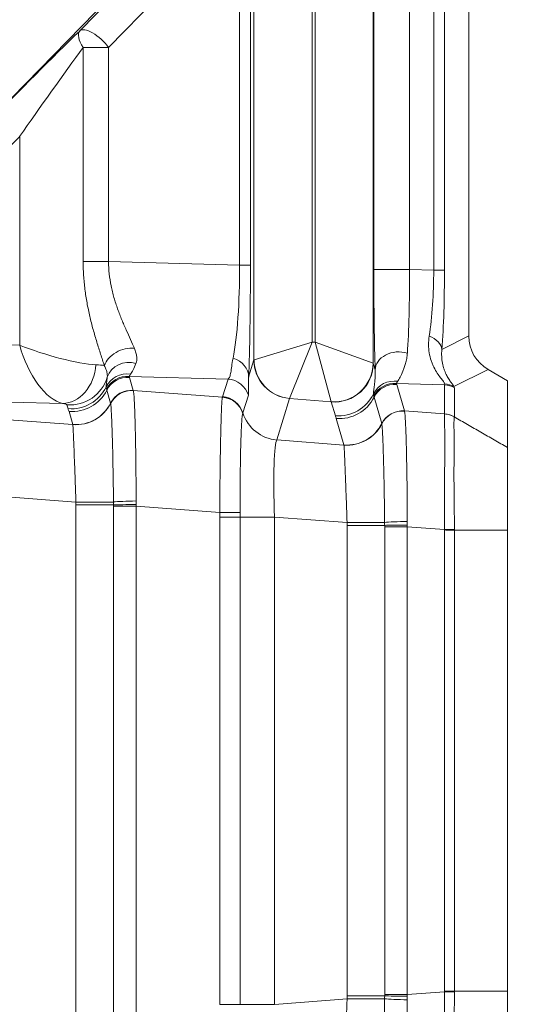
# Model space of a CAD drawing. Header units: millimetres. Extents: x 4 to 836, y 5 to 589.
# Tile 157 of 163: x 752.82 to 759.33, y 327.96 to 340.64. Entities that reach past the tile are written whole.
import ezdxf

# ---------------------------------------------------------------- set-up
doc = ezdxf.new("R2010")
doc.units = ezdxf.units.MM
doc.layers.add('1', color=7, linetype='Continuous', true_color=0xffffff)
doc.styles.add('ideas_simplex', font='simplex.shx')
doc.dimstyles.get("Standard").update_dxf_attribs({"dimtxt": 0.18, "dimasz": 0.18, "dimexe": 0.18, "dimexo": 0.0625, "dimgap": 0.09, "dimtad": 0, "dimtih": 1, "dimtoh": 1, "dimdec": 4, "dimzin": 0, "dimdsep": 46, "dimtxsty": 'Standard', "dimcen": 0.09, "dimadec": 0, "dimazin": 0, "dimtfac": 1, "dimtdec": 4, "dimtofl": 0, "dimtmove": 0, "dimatfit": 3, "dimfxl": 1, "dimtolj": 1, "dimtzin": 0, "dimarcsym": 0})

# ---------------------------------------------------------------- blocks, each defined once
blk = doc.blocks.new('_U4')
at = {"layer": '1', "color": 27, "lineweight": 13}
blk.add_line((785.54537, 308.75902), (785.54537, 341.973984), dxfattribs=at)
at = {"layer": '1', "color": 87, "lineweight": 25}
for p, q in [((784.04537, 340.316484), (778.42037, 340.316484)), ((778.42037, 340.316484), (778.42037, 338.816484)), ((784.04537, 338.816484), (784.04537, 340.316484)), ((778.42037, 333.551484), (778.42037, 332.051484)), ((784.04537, 332.051484), (784.04537, 333.551484)), ((778.42037, 332.051484), (784.04537, 332.051484))]:
    blk.add_line(p, q, dxfattribs=at)
at = {"layer": '1', "color": 152, "lineweight": 13}
for p, q in [((707.442812, 326.43669), (787.54537, 326.43669)), ((707.442812, 308.75902), (787.54537, 308.75902))]:
    blk.add_line(p, q, dxfattribs=at)
at = {"layer": '1', "color": 27, "lineweight": 18}
for points in [[(785.54537, 326.43669), (786.074351, 323.436691), (785.016389, 323.436688)], [(785.54537, 308.75902), (785.016389, 311.759018), (786.074351, 311.759022)]]:
    blk.add_solid(points, dxfattribs=at)
at = {"layer": '1', "color": 87, "linetype": 'Continuous', "lineweight": 25, "char_height": 3, "attachment_point": 7, "rotation": 90, "line_spacing_factor": 1.204819, "style": 'ideas_simplex'}
for s, insert in [('\\W1.2097;17,7', (776.57937, 330.528984)), ('\\W1.4583;.7', (783.89187, 333.498984))]:
    blk.add_mtext(s, dxfattribs=dict(at, insert=insert))
blk = doc.blocks.new('_U7')
at = {"layer": '1', "color": 152, "lineweight": 13}
for p, q in [((727.832774, 357.09793), (811.109585, 357.09793)), ((708.853977, 241.643112), (811.109585, 241.643112))]:
    blk.add_line(p, q, dxfattribs=at)
at = {"layer": '1', "color": 27, "lineweight": 13}
blk.add_line((809.109585, 241.643112), (809.109585, 357.09793), dxfattribs=at)
at = {"layer": '1', "color": 87, "lineweight": 25}
for p, q in [((807.609585, 306.473021), (801.984585, 306.473021)), ((801.984585, 306.473021), (801.984585, 304.973021)), ((807.609585, 304.973021), (807.609585, 306.473021)), ((801.984585, 293.768021), (801.984585, 292.268021)), ((807.609585, 292.268021), (807.609585, 293.768021)), ((801.984585, 292.268021), (807.609585, 292.268021))]:
    blk.add_line(p, q, dxfattribs=at)
at = {"layer": '1', "color": 27, "lineweight": 18}
for points in [[(809.109585, 357.09793), (809.638566, 354.097932), (808.580604, 354.097928)], [(809.109585, 241.643112), (808.580604, 244.64311), (809.638566, 244.643114)]]:
    blk.add_solid(points, dxfattribs=at)
at = {"layer": '1', "color": 87, "linetype": 'Continuous', "lineweight": 25, "char_height": 3, "attachment_point": 7, "rotation": 90, "line_spacing_factor": 1.204819, "style": 'ideas_simplex'}
for s, insert in [('\\W1.1692;115,5', (800.143585, 292.230521)), ('\\W1.2097;4.55', (807.456085, 293.715521))]:
    blk.add_mtext(s, dxfattribs=dict(at, insert=insert))

msp = doc.modelspace()

# ---------------------------------------------------------------- linework, layer by layer
at = {"layer": '1', "color": 143, "linetype": 'Continuous', "lineweight": 18}
for p, q in [((758.604, 354.035), (758.604, 336.568)), ((759.104, 335.991), (758.853, 336.136)), ((759.104, 335.131), (759.104, 335.991)), ((759.104, 328.127), (759.104, 334.068))]:
    msp.add_line(p, q, dxfattribs=at)
at = {"layer": '1', "color": 143, "linetype": 'Continuous', "lineweight": 13}
for p, q in [((756.585, 344.652), (756.585, 336.489)), ((756.623, 336.486), (756.623, 344.69)), ((758.152, 337.415), (758.152, 344.571)), ((758.291, 344.571), (758.291, 337.415)), ((757.373, 344.38), (757.373, 336.215)), ((757.381, 337.423), (757.381, 344.377)), ((757.841, 344.252), (757.841, 337.423)), ((755.835, 336.259), (755.835, 342.338)), ((755.305, 342.286), (751.335, 338.224)), ((753.591, 340.496), (755.279, 342.223)), ((755.651, 342.011), (753.963, 340.284)), ((755.651, 337.481), (755.651, 342.011)), ((755.791, 342.011), (755.791, 337.481)), ((753.963, 340.284), (753.635, 340.284)), ((753.635, 337.525), (753.635, 340.284)), ((753.963, 340.284), (753.963, 337.525)), ((752.818, 339.139), (752.587, 338.903)), ((752.818, 336.449), (752.818, 339.139)), ((753.635, 337.525), (753.963, 337.525)), ((753.963, 337.525), (755.651, 337.481)), ((755.791, 337.481), (755.651, 337.481)), ((757.841, 337.423), (757.381, 337.423)), ((757.841, 337.423), (758.152, 337.415)), ((758.152, 337.415), (758.291, 337.415)), ((756.585, 336.489), (755.837, 336.26)), ((756.585, 336.489), (756.295, 335.763)), ((756.585, 336.489), (756.623, 336.486)), ((756.623, 336.486), (756.832, 335.72)), ((756.623, 336.486), (757.371, 336.216)), ((758.258, 336.395), (758.604, 336.568)), ((752.587, 336.456), (752.818, 336.449)), ((755.768, 336.039), (755.835, 336.259)), ((757.373, 336.215), (757.398, 336.13)), ((758.853, 336.136), (758.411, 335.916)), ((755.502, 336.013), (754.229, 336.047)), ((754.233, 336.034), (754.281, 335.867)), ((755.432, 335.786), (755.502, 336.013)), ((758.293, 335.94), (757.672, 335.956)), ((753.989, 335.703), (753.94, 335.87)), ((754.281, 335.867), (755.43, 335.78)), ((757.676, 335.943), (757.775, 335.603)), ((758.293, 335.564), (758.293, 335.94)), ((758.419, 335.901), (758.419, 335.525)), ((753.371, 335.699), (752.693, 335.717)), ((755.764, 335.804), (755.694, 335.577)), ((756.294, 335.762), (756.131, 335.228)), ((756.832, 335.72), (756.295, 335.763)), ((756.885, 335.54), (756.833, 335.718)), ((757.483, 335.439), (757.384, 335.779)), ((753.441, 335.631), (753.427, 335.681)), ((753.502, 335.428), (753.453, 335.596)), ((757.775, 335.603), (758.292, 335.564)), ((752.624, 335.492), (753.503, 335.426)), ((756.996, 335.164), (756.896, 335.505)), ((756.131, 335.228), (756.996, 335.162)), ((753.543, 334.429), (752.594, 334.501)), ((753.543, 327.804), (753.543, 334.392)), ((754.027, 334.392), (753.543, 334.392)), ((754.027, 327.822), (754.027, 334.374)), ((754.027, 334.374), (754.317, 334.374)), ((754.317, 334.374), (754.317, 327.822)), ((755.395, 334.292), (754.317, 334.374)), ((755.66, 334.236), (755.396, 334.236)), ((755.396, 327.959), (755.396, 334.236)), ((755.66, 334.236), (756.101, 334.236)), ((755.66, 334.236), (755.66, 327.959)), ((757.036, 334.166), (756.101, 334.236)), ((756.101, 334.236), (756.101, 327.959)), ((757.036, 328.068), (757.036, 334.128)), ((757.036, 334.128), (757.521, 334.128)), ((757.811, 334.11), (757.521, 334.11)), ((757.521, 328.086), (757.521, 334.11)), ((757.811, 334.11), (757.811, 328.086)), ((758.291, 334.074), (757.811, 334.11)), ((758.291, 328.127), (758.291, 334.068)), ((758.42, 334.068), (758.42, 328.127)), ((757.811, 328.086), (758.291, 328.122)), ((756.101, 327.959), (757.036, 328.03)), ((757.036, 328.068), (757.521, 328.068)), ((757.811, 328.086), (757.521, 328.086)), ((755.66, 327.959), (755.396, 327.959)), ((755.66, 327.959), (756.101, 327.959))]:
    msp.add_line(p, q, dxfattribs=at)
for centre, major_axis, ratio, start_param, end_param in [((753.803, 340.284), (-0.215, 0.21), 0.402972, 4.321261, 6.254579), ((753.005, 339.878), (-1.05, -1.051), 0.01851, 4.102497, 5.256049), ((753.803, 340.284), (0.209, -0.215), 0.433312, 3.170642, 4.312607), ((753.217, 339.666), (-0.75, -1.051), 0.017505, 4.096494, 5.250045), ((755.434, 337.507), (-0.01, 1.501), 0.144199, 3.75491, 4.693626), ((755.734, 337.507), (-0.001, 1.801), 0.031454, 3.758799, 4.697514), ((757.436, 337.447), (-0.001, -1.801), 0.030434, 4.725631, 5.532945), ((757.736, 337.447), (-0.007, 1.501), 0.069967, 3.888858, 4.696172), ((757.81, 337.445), (-0.013, 1.501), 0.227876, 4.084533, 4.690352), ((758.109, 337.445), (-0.003, 1.801), 0.101223, 4.0897, 4.695519), ((757.959, 336.395), (-0.299, 0.021), 0.656626, 3.249241, 4.292694), ((753.217, 336.449), (-0.749, 0.223), 0.167328, 1.058343, 2.511926), ((753.217, 336.449), (-0.267, 0.744), 0.48275, 1.399063, 2.852645), ((754.184, 336.187), (-0.275, -0.121), 0.688049, 4.019649, 5.714213), ((757.698, 336.13), (0.3, 0.01), 0.776151, 1.153536, 3.100066), ((754.234, 335.952), (-0.296, 0.051), 0.915327, 4.590477, 6.157527), ((755.468, 336.039), (0.3, -0.013), 0.858349, 0.051043, 1.271884), ((756.585, 336.238), (-0.75, 0.02), 0.029238, 6.196715, 6.257802), ((756.335, 336.259), (-0.478, 0.146), 0.996014, 0.297852, 1.785245), ((756.336, 336.26), (0.339, -0.368), 0.992996, 3.971219, 5.453559), ((756.872, 336.216), (0.368, 0.339), 0.991771, 3.890384, 5.534394), ((756.873, 336.215), (-0.48, -0.14), 0.995643, 1.207413, 2.857034), ((756.623, 336.235), (-0.75, 0.02), 0.029238, 3.168569, 3.229655), ((753.412, 336.196), (0.093, 0.491), 0.77245, 3.279264, 4.858354), ((753.217, 336.198), (-0.75, 0.02), 0.029238, 3.544067, 3.821783), ((754.203, 335.784), (-0.298, 0.034), 0.982269, 4.678398, 5.944958), ((753.467, 336.178), (-0.48, -0.14), 0.995643, 1.207413, 2.56964), ((754.204, 335.749), (-0.284, -0.098), 0.995471, 4.301453, 5.487852), ((754.208, 335.736), (-0.288, -0.084), 0.995643, 4.349005, 5.535405), ((755.478, 335.715), (0.287, -0.088), 0.996014, 0.598846, 1.785245), ((757.646, 335.693), (0.298, -0.034), 0.982269, 1.536805, 2.803365), ((757.647, 335.658), (0.284, 0.098), 0.995471, 1.15986, 2.34626), ((757.652, 335.645), (0.288, 0.084), 0.995643, 1.207413, 2.393812), ((754.628, 337.529), (-3.668, 1.585), 0.050265, 3.120194, 3.182717), ((758.261, 335.657), (-0.24, -0.18), 0.981638, 3.549839, 3.962427), ((753.482, 336.128), (-0.48, -0.14), 0.995643, 1.207413, 2.411234), ((753.494, 336.092), (-0.48, -0.14), 0.995643, 1.207413, 2.393812), ((754.257, 335.569), (-0.288, -0.084), 0.995643, 4.349005, 5.535405), ((754.257, 335.568), (-0.292, -0.068), 0.995069, 4.402956, 5.589592), ((754.258, 335.566), (-0.297, -0.044), 0.993716, 4.484311, 5.671202), ((758.269, 335.642), (-0.3, 0), 0.996169, 4.18879, 4.631248), ((754.778, 337.788), (-3.64, 1.89), 0.040137, 3.162434, 3.224957), ((753.177, 335.701), (-0.25, 0.021), 0.087194, 3.174945, 3.828159), ((753.543, 335.924), (-0.48, -0.14), 0.995643, 1.207413, 2.393768), ((753.543, 335.923), (-0.479, -0.144), 0.995612, 1.198056, 2.384063), ((755.406, 335.482), (0.268, -0.136), 0.995564, 0.767778, 1.956923), ((755.408, 335.488), (0.287, -0.088), 0.996014, 0.598846, 1.785245), ((756.544, 335.741), (-0.25, 0.021), 0.087194, 6.203091, 6.264178), ((756.583, 335.738), (-0.25, 0.021), 0.087194, 3.174945, 3.236032), ((756.925, 336.037), (-0.48, -0.14), 0.995643, 1.207413, 2.411234), ((756.937, 336.001), (-0.48, -0.14), 0.995643, 1.207413, 2.393812), ((756.171, 335.724), (0.478, -0.146), 0.996014, 3.740438, 4.926838), ((757.751, 335.305), (0.288, 0.084), 0.995643, 1.207413, 2.393812), ((757.751, 335.304), (0.292, 0.068), 0.995069, 1.261363, 2.447999), ((757.751, 335.303), (0.297, 0.044), 0.993716, 1.342719, 2.529609), ((758.268, 335.266), (-0.295, 0.056), 0.996153, 4.374299, 4.816677), ((757.036, 335.661), (-0.48, -0.14), 0.995643, 1.207413, 2.393768), ((757.037, 335.659), (0.479, 0.144), 0.995612, 4.339649, 5.525656), ((756.175, 334.225), (-0.038, 1.006), 0.073389, 0.079108, 1.557174), ((753.578, 334.429), (-0.5, 0.001), 0.000077, 1.500983, 2.685675), ((754.296, 334.429), (-0.3, -0.006), 0.044184, 4.638292, 5.826805), ((754.296, 334.392), (-0.3, -0.002), 0.014605, 4.641342, 5.828738), ((755.374, 334.292), (0.3, 0.004), 0.000932, 4.782196, 5.970531), ((757.79, 334.165), (0.3, 0.006), 0.044184, 1.4967, 2.685212), ((757.071, 334.166), (0.5, -0.001), 0.000077, 4.642576, 5.827268), ((757.79, 334.128), (0.3, 0.002), 0.014605, 1.49975, 2.687146), ((758.27, 334.074), (-0.3, -0.002), 0.000366, 1.640609, 2.094392), ((758.27, 328.122), (-0.3, 0.002), 0.000366, 4.188794, 4.642577), ((757.071, 328.03), (0.5, 0.001), 0.000077, 0.455917, 1.640609), ((757.79, 328.031), (0.3, -0.006), 0.044184, 3.597973, 4.786486), ((757.79, 328.068), (0.3, -0.002), 0.014605, 3.59604, 4.783436)]:
    msp.add_ellipse(centre, major_axis=major_axis, ratio=ratio, start_param=start_param, end_param=end_param, dxfattribs=at)
at = {"layer": '1', "color": 143, "linetype": 'Continuous', "lineweight": 18}
msp.add_ellipse((759.106, 336.569), major_axis=(-0.449, -0.225), ratio=0.995894, start_param=5.821086, end_param=6.863088, dxfattribs=at)
at = {"layer": '1', "color": 143, "linetype": 'Continuous', "lineweight": 13}
for points, knots in [([(753.908, 336.187), (753.893, 336.234), (753.877, 336.283), (753.844, 336.384), (753.828, 336.436), (753.795, 336.543), (753.779, 336.598), (753.748, 336.708), (753.734, 336.764), (753.708, 336.877), (753.696, 336.935), (753.674, 337.052), (753.665, 337.11), (753.651, 337.228), (753.639, 337.346), (753.635, 337.465), (753.635, 337.525)], [0, 0, 0, 0, 0.125, 0.125, 0.25, 0.25, 0.375, 0.375, 0.5, 0.5, 0.625, 0.625, 0.75, 0.75, 0.875, 1, 1, 1, 1]), ([(753.963, 337.525), (753.963, 337.472), (753.966, 337.42), (753.977, 337.316), (753.985, 337.264), (754, 337.188), (754.006, 337.162), (754.018, 337.112), (754.025, 337.086), (754.047, 337.012), (754.063, 336.963), (754.097, 336.868), (754.115, 336.822), (754.143, 336.754), (754.152, 336.732), (754.171, 336.688), (754.181, 336.666), (754.21, 336.601), (754.229, 336.561), (754.264, 336.482), (754.281, 336.445), (754.295, 336.41)], [0, 0, 0, 0, 0.125, 0.125, 0.25, 0.25, 0.3125, 0.3125, 0.375, 0.375, 0.5, 0.5, 0.625, 0.625, 0.6875, 0.6875, 0.75, 0.75, 0.875, 0.875, 1, 1, 1, 1]), ([(758.296, 335.952), (758.293, 335.96), (758.287, 335.97), (758.272, 335.989), (758.267, 335.996), (758.254, 336.011), (758.248, 336.02), (758.227, 336.047), (758.212, 336.067), (758.183, 336.112), (758.168, 336.137), (758.148, 336.178), (758.142, 336.192), (758.13, 336.221), (758.124, 336.236), (758.109, 336.283), (758.101, 336.316), (758.084, 336.417), (758.082, 336.49), (758.094, 336.566)], [0, 0, 0, 0, 0.125, 0.125, 0.1875, 0.1875, 0.25, 0.25, 0.375, 0.375, 0.5, 0.5, 0.5625, 0.5625, 0.625, 0.625, 0.75, 0.75, 1, 1, 1, 1]), ([(754.295, 336.41), (754.304, 336.389), (754.311, 336.369), (754.318, 336.341), (754.32, 336.332), (754.324, 336.314), (754.325, 336.306), (754.329, 336.265), (754.326, 336.238), (754.316, 336.214)], [0, 0, 0, 0, 0.25, 0.25, 0.375, 0.375, 0.5, 0.5, 1, 1, 1, 1]), ([(757.812, 336.346), (757.811, 336.321), (757.808, 336.298), (757.8, 336.255), (757.795, 336.234), (757.785, 336.196), (757.779, 336.178), (757.767, 336.144), (757.761, 336.129), (757.743, 336.085), (757.731, 336.06), (757.708, 336.017), (757.698, 335.999), (757.689, 335.985)], [0, 0, 0, 0, 0.125, 0.125, 0.25, 0.25, 0.375, 0.375, 0.5, 0.5, 0.75, 0.75, 1, 1, 1, 1]), ([(758.258, 336.395), (758.251, 336.331), (758.255, 336.272), (758.27, 336.191), (758.277, 336.165), (758.289, 336.129), (758.293, 336.117), (758.303, 336.095), (758.307, 336.084), (758.322, 336.053), (758.333, 336.035), (758.353, 336.001), (758.364, 335.986), (758.378, 335.966), (758.382, 335.96), (758.391, 335.949), (758.394, 335.944), (758.404, 335.93), (758.409, 335.922), (758.411, 335.916)], [0, 0, 0, 0, 0.25, 0.25, 0.375, 0.375, 0.4375, 0.4375, 0.5, 0.5, 0.625, 0.625, 0.75, 0.75, 0.8125, 0.8125, 0.875, 0.875, 1, 1, 1, 1]), ([(754.316, 336.214), (754.303, 336.183), (754.29, 336.155), (754.266, 336.109), (754.255, 336.09), (754.246, 336.075)], [0, 0, 0, 0, 0.5, 0.5, 1, 1, 1, 1]), ([(755.502, 336.013), (755.511, 336.019), (755.518, 336.029), (755.527, 336.05), (755.529, 336.059), (755.534, 336.077), (755.536, 336.087), (755.542, 336.121), (755.546, 336.147), (755.554, 336.208), (755.559, 336.243), (755.567, 336.281)], [0, 0, 0, 0, 0.25, 0.25, 0.375, 0.375, 0.5, 0.5, 0.75, 0.75, 1, 1, 1, 1]), ([(753.946, 336.037), (753.949, 336.055), (753.947, 336.077), (753.939, 336.108), (753.938, 336.115), (753.933, 336.128), (753.931, 336.135), (753.922, 336.157), (753.916, 336.172), (753.908, 336.187)], [0, 0, 0, 0, 0.5, 0.5, 0.625, 0.625, 0.75, 0.75, 1, 1, 1, 1]), ([(757.376, 335.822), (757.376, 335.836), (757.377, 335.852), (757.382, 335.889), (757.385, 335.911), (757.391, 335.96), (757.394, 335.988), (757.398, 336.036), (757.398, 336.053), (757.399, 336.089), (757.399, 336.109), (757.398, 336.13)], [0, 0, 0, 0, 0.25, 0.25, 0.5, 0.5, 0.75, 0.75, 0.875, 0.875, 1, 1, 1, 1]), ([(753.932, 335.913), (753.933, 335.927), (753.934, 335.944), (753.94, 335.986), (753.943, 336.009), (753.946, 336.037)], [0, 0, 0, 0, 0.5, 0.5, 1, 1, 1, 1]), ([(755.768, 336.039), (755.766, 336.007), (755.765, 335.978), (755.766, 335.926), (755.767, 335.903), (755.768, 335.874), (755.768, 335.865), (755.768, 335.849), (755.768, 335.841), (755.767, 335.822), (755.766, 335.811), (755.764, 335.804)], [0, 0, 0, 0, 0.25, 0.25, 0.5, 0.5, 0.625, 0.625, 0.75, 0.75, 1, 1, 1, 1]), ([(754.282, 335.864), (754.284, 335.854), (754.287, 335.836), (754.29, 335.799), (754.291, 335.784), (754.293, 335.76), (754.293, 335.751), (754.294, 335.733), (754.295, 335.724), (754.297, 335.674), (754.299, 335.628), (754.302, 335.549), (754.303, 335.521), (754.304, 335.477), (754.305, 335.461), (754.306, 335.43), (754.306, 335.414), (754.308, 335.333), (754.309, 335.264), (754.311, 335.154), (754.312, 335.116), (754.313, 335.057), (754.313, 335.037), (754.314, 334.997), (754.314, 334.977), (754.315, 334.875), (754.316, 334.791), (754.317, 334.662), (754.317, 334.619), (754.318, 334.553), (754.318, 334.531), (754.318, 334.487), (754.318, 334.464), (754.318, 334.442)], [0, 0, 0, 0, 0.125, 0.125, 0.1875, 0.1875, 0.21875, 0.21875, 0.25, 0.25, 0.375, 0.375, 0.4375, 0.4375, 0.46875, 0.46875, 0.5, 0.5, 0.625, 0.625, 0.6875, 0.6875, 0.71875, 0.71875, 0.75, 0.75, 0.875, 0.875, 0.9375, 0.9375, 0.96875, 0.96875, 1, 1, 1, 1]), ([(754.027, 334.429), (754.026, 334.508), (754.025, 334.586), (754.023, 334.702), (754.022, 334.74), (754.021, 334.796), (754.021, 334.815), (754.02, 334.852), (754.02, 334.871), (754.018, 334.963), (754.017, 335.032), (754.015, 335.132), (754.014, 335.164), (754.012, 335.227), (754.011, 335.257), (754.009, 335.344), (754.007, 335.397), (754.005, 335.468), (754.004, 335.49), (754.002, 335.521), (754.002, 335.531), (754.001, 335.551), (754, 335.56), (753.998, 335.604), (753.996, 335.633), (753.994, 335.666), (753.993, 335.675), (753.991, 335.69), (753.99, 335.696), (753.99, 335.7)], [0, 0, 0, 0, 0.125, 0.125, 0.1875, 0.1875, 0.21875, 0.21875, 0.25, 0.25, 0.375, 0.375, 0.4375, 0.4375, 0.5, 0.5, 0.625, 0.625, 0.6875, 0.6875, 0.71875, 0.71875, 0.75, 0.75, 0.875, 0.875, 0.9375, 0.9375, 1, 1, 1, 1]), ([(755.395, 334.292), (755.395, 334.315), (755.395, 334.339), (755.396, 334.385), (755.396, 334.409), (755.396, 334.478), (755.397, 334.524), (755.398, 334.66), (755.399, 334.748), (755.4, 334.856), (755.4, 334.878), (755.401, 334.92), (755.402, 334.983), (755.403, 335.043), (755.405, 335.161), (755.406, 335.234), (755.41, 335.371), (755.411, 335.433), (755.414, 335.516), (755.415, 335.541), (755.416, 335.578), (755.417, 335.589), (755.417, 335.612), (755.418, 335.622), (755.42, 335.674), (755.422, 335.706), (755.425, 335.743), (755.426, 335.753), (755.428, 335.766), (755.428, 335.769), (755.429, 335.776), (755.43, 335.778), (755.43, 335.78)], [0, 0, 0, 0, 0.03125, 0.03125, 0.0625, 0.0625, 0.125, 0.125, 0.25, 0.25, 0.28125, 0.28125, 0.3125, 0.375, 0.375, 0.5, 0.5, 0.625, 0.625, 0.6875, 0.6875, 0.71875, 0.71875, 0.75, 0.75, 0.875, 0.875, 0.9375, 0.9375, 0.96875, 0.96875, 1, 1, 1, 1]), ([(757.776, 335.6), (757.778, 335.59), (757.78, 335.572), (757.784, 335.535), (757.785, 335.521), (757.786, 335.496), (757.787, 335.488), (757.788, 335.47), (757.788, 335.46), (757.791, 335.41), (757.793, 335.364), (757.796, 335.285), (757.797, 335.257), (757.798, 335.213), (757.798, 335.198), (757.799, 335.167), (757.8, 335.151), (757.802, 335.07), (757.803, 335), (757.805, 334.89), (757.806, 334.852), (757.807, 334.793), (757.807, 334.773), (757.807, 334.733), (757.808, 334.713), (757.809, 334.611), (757.81, 334.527), (757.811, 334.399), (757.811, 334.355), (757.811, 334.289), (757.811, 334.267), (757.811, 334.223), (757.811, 334.201), (757.811, 334.179)], [0, 0, 0, 0, 0.125, 0.125, 0.1875, 0.1875, 0.21875, 0.21875, 0.25, 0.25, 0.375, 0.375, 0.4375, 0.4375, 0.46875, 0.46875, 0.5, 0.5, 0.625, 0.625, 0.6875, 0.6875, 0.71875, 0.71875, 0.75, 0.75, 0.875, 0.875, 0.9375, 0.9375, 0.96875, 0.96875, 1, 1, 1, 1]), ([(755.692, 335.57), (755.691, 335.568), (755.691, 335.565), (755.689, 335.559), (755.689, 335.556), (755.687, 335.544), (755.685, 335.535), (755.681, 335.501), (755.679, 335.473), (755.676, 335.428), (755.676, 335.419), (755.675, 335.4), (755.673, 335.37), (755.671, 335.336), (755.669, 335.265), (755.667, 335.213), (755.664, 335.096), (755.663, 335.033), (755.661, 334.934), (755.661, 334.9), (755.66, 334.829), (755.66, 334.793), (755.659, 334.683), (755.659, 334.608), (755.659, 334.493), (755.659, 334.454), (755.659, 334.395), (755.659, 334.375), (755.66, 334.336), (755.66, 334.316), (755.66, 334.296)], [0, 0, 0, 0, 0.03125, 0.03125, 0.0625, 0.0625, 0.125, 0.125, 0.25, 0.25, 0.28125, 0.28125, 0.3125, 0.375, 0.375, 0.5, 0.5, 0.625, 0.625, 0.6875, 0.6875, 0.75, 0.75, 0.875, 0.875, 0.9375, 0.9375, 0.96875, 0.96875, 1, 1, 1, 1]), ([(758.291, 334.074), (758.291, 334.097), (758.291, 334.12), (758.292, 334.167), (758.292, 334.19), (758.292, 334.259), (758.292, 334.305), (758.292, 334.441), (758.292, 334.529), (758.292, 334.637), (758.292, 334.659), (758.292, 334.702), (758.292, 334.764), (758.293, 334.825), (758.294, 334.942), (758.295, 335.015), (758.296, 335.118), (758.296, 335.151), (758.296, 335.213), (758.296, 335.272), (758.295, 335.324), (758.294, 335.372), (758.293, 335.395), (758.292, 335.457), (758.292, 335.489), (758.292, 335.527), (758.292, 335.537), (758.292, 335.55), (758.292, 335.553), (758.292, 335.559), (758.292, 335.562), (758.292, 335.564)], [0, 0, 0, 0, 0.03125, 0.03125, 0.0625, 0.0625, 0.125, 0.125, 0.25, 0.25, 0.28125, 0.28125, 0.3125, 0.375, 0.375, 0.5, 0.5, 0.5625, 0.5625, 0.625, 0.6875, 0.6875, 0.75, 0.75, 0.875, 0.875, 0.9375, 0.9375, 0.96875, 0.96875, 1, 1, 1, 1]), ([(758.293, 335.564), (758.315, 335.563), (758.337, 335.558), (758.379, 335.545), (758.399, 335.536), (758.419, 335.525)], [0, 0, 0, 0, 0.5, 0.5, 1, 1, 1, 1]), ([(758.418, 335.525), (758.417, 335.523), (758.417, 335.52), (758.416, 335.514), (758.416, 335.511), (758.415, 335.499), (758.415, 335.488), (758.413, 335.452), (758.413, 335.42), (758.414, 335.36), (758.414, 335.338), (758.414, 335.291), (758.415, 335.24), (758.416, 335.183), (758.416, 335.123), (758.415, 335.091), (758.415, 334.991), (758.414, 334.919), (758.413, 334.805), (758.413, 334.766), (758.413, 334.706), (758.414, 334.685), (758.414, 334.644), (758.414, 334.623), (758.415, 334.518), (758.416, 334.432), (758.418, 334.3), (758.418, 334.255), (758.419, 334.187), (758.419, 334.165), (758.42, 334.12), (758.42, 334.097), (758.42, 334.074)], [0, 0, 0, 0, 0.03125, 0.03125, 0.0625, 0.0625, 0.125, 0.125, 0.25, 0.25, 0.3125, 0.3125, 0.375, 0.4375, 0.4375, 0.5, 0.5, 0.625, 0.625, 0.6875, 0.6875, 0.71875, 0.71875, 0.75, 0.75, 0.875, 0.875, 0.9375, 0.9375, 0.96875, 0.96875, 1, 1, 1, 1]), ([(753.543, 334.429), (753.541, 334.492), (753.538, 334.553), (753.535, 334.643), (753.534, 334.673), (753.532, 334.718), (753.532, 334.733), (753.531, 334.762), (753.53, 334.777), (753.528, 334.849), (753.525, 334.904), (753.522, 334.983), (753.521, 335.008), (753.52, 335.045), (753.52, 335.057), (753.519, 335.081), (753.518, 335.093), (753.516, 335.15), (753.514, 335.192), (753.512, 335.247), (753.511, 335.265), (753.51, 335.298), (753.509, 335.313), (753.507, 335.354), (753.506, 335.376), (753.504, 335.401), (753.504, 335.408), (753.503, 335.419), (753.503, 335.423), (753.503, 335.426)], [0, 0, 0, 0, 0.125, 0.125, 0.1875, 0.1875, 0.21875, 0.21875, 0.25, 0.25, 0.375, 0.375, 0.4375, 0.4375, 0.46875, 0.46875, 0.5, 0.5, 0.625, 0.625, 0.6875, 0.6875, 0.75, 0.75, 0.875, 0.875, 0.9375, 0.9375, 1, 1, 1, 1]), ([(757.52, 334.165), (757.519, 334.245), (757.518, 334.323), (757.517, 334.438), (757.516, 334.476), (757.515, 334.532), (757.515, 334.551), (757.514, 334.588), (757.514, 334.607), (757.512, 334.699), (757.511, 334.769), (757.508, 334.868), (757.507, 334.9), (757.506, 334.963), (757.505, 334.994), (757.502, 335.081), (757.501, 335.133), (757.498, 335.204), (757.497, 335.226), (757.496, 335.258), (757.495, 335.268), (757.495, 335.287), (757.494, 335.296), (757.492, 335.34), (757.49, 335.369), (757.487, 335.402), (757.487, 335.411), (757.485, 335.426), (757.484, 335.432), (757.483, 335.436)], [0, 0, 0, 0, 0.125, 0.125, 0.1875, 0.1875, 0.21875, 0.21875, 0.25, 0.25, 0.375, 0.375, 0.4375, 0.4375, 0.5, 0.5, 0.625, 0.625, 0.6875, 0.6875, 0.71875, 0.71875, 0.75, 0.75, 0.875, 0.875, 0.9375, 0.9375, 1, 1, 1, 1]), ([(757.036, 334.166), (757.034, 334.228), (757.032, 334.289), (757.029, 334.38), (757.028, 334.41), (757.026, 334.454), (757.025, 334.469), (757.024, 334.498), (757.024, 334.513), (757.021, 334.585), (757.019, 334.64), (757.016, 334.719), (757.015, 334.744), (757.014, 334.781), (757.013, 334.794), (757.012, 334.818), (757.012, 334.829), (757.009, 334.886), (757.008, 334.928), (757.005, 334.983), (757.005, 335.001), (757.003, 335.034), (757.002, 335.049), (757.001, 335.09), (756.999, 335.112), (756.998, 335.137), (756.998, 335.144), (756.997, 335.155), (756.996, 335.16), (756.996, 335.162)], [0, 0, 0, 0, 0.125, 0.125, 0.1875, 0.1875, 0.21875, 0.21875, 0.25, 0.25, 0.375, 0.375, 0.4375, 0.4375, 0.46875, 0.46875, 0.5, 0.5, 0.625, 0.625, 0.6875, 0.6875, 0.75, 0.75, 0.875, 0.875, 0.9375, 0.9375, 1, 1, 1, 1]), ([(758.291, 334.068), (758.291, 334.068), (758.291, 334.069), (758.291, 334.07), (758.291, 334.072), (758.291, 334.074)], [0, 0, 0, 0, 0.075481, 0.075481, 1, 1, 1, 1]), ([(758.291, 334.069), (758.314, 334.068), (758.336, 334.068), (758.379, 334.068), (758.4, 334.068), (758.42, 334.068)], [0, 0, 0, 0, 0.5, 0.5, 1, 1, 1, 1]), ([(758.291, 328.127), (758.314, 328.127), (758.336, 328.127), (758.379, 328.127), (758.4, 328.127), (758.42, 328.127)], [0, 0, 0, 0, 0.5, 0.5, 1, 1, 1, 1]), ([(758.292, 326.632), (758.292, 326.634), (758.292, 326.636), (758.292, 326.642), (758.292, 326.646), (758.292, 326.659), (758.292, 326.669), (758.292, 326.706), (758.292, 326.739), (758.293, 326.79), (758.293, 326.801), (758.294, 326.824), (758.295, 326.859), (758.296, 326.924), (758.296, 326.982), (758.296, 327.044), (758.296, 327.077), (758.295, 327.18), (758.294, 327.254), (758.293, 327.371), (758.293, 327.411), (758.292, 327.494), (758.292, 327.537), (758.292, 327.666), (758.292, 327.755), (758.292, 327.891), (758.292, 327.936), (758.292, 328.006), (758.292, 328.029), (758.291, 328.076), (758.291, 328.099), (758.291, 328.122)], [0, 0, 0, 0, 0.03125, 0.03125, 0.0625, 0.0625, 0.125, 0.125, 0.25, 0.25, 0.28125, 0.28125, 0.3125, 0.375, 0.4375, 0.4375, 0.5, 0.5, 0.625, 0.625, 0.6875, 0.6875, 0.75, 0.75, 0.875, 0.875, 0.9375, 0.9375, 0.96875, 0.96875, 1, 1, 1, 1]), ([(758.42, 328.121), (758.42, 328.099), (758.42, 328.076), (758.419, 328.031), (758.419, 328.008), (758.418, 327.941), (758.418, 327.896), (758.416, 327.764), (758.415, 327.678), (758.414, 327.552), (758.413, 327.51), (758.413, 327.43), (758.413, 327.39), (758.414, 327.276), (758.415, 327.205), (758.415, 327.105), (758.416, 327.073), (758.416, 327.012), (758.415, 326.955), (758.414, 326.905), (758.414, 326.869), (758.414, 326.858), (758.414, 326.836), (758.414, 326.826), (758.413, 326.776), (758.413, 326.744), (758.415, 326.707), (758.415, 326.697), (758.416, 326.685), (758.416, 326.681), (758.417, 326.675), (758.417, 326.673), (758.418, 326.671)], [0, 0, 0, 0, 0.03125, 0.03125, 0.0625, 0.0625, 0.125, 0.125, 0.25, 0.25, 0.3125, 0.3125, 0.375, 0.375, 0.5, 0.5, 0.5625, 0.5625, 0.625, 0.6875, 0.6875, 0.71875, 0.71875, 0.75, 0.75, 0.875, 0.875, 0.9375, 0.9375, 0.96875, 0.96875, 1, 1, 1, 1]), ([(756.996, 327.033), (756.997, 327.039), (756.997, 327.05), (756.999, 327.075), (756.999, 327.085), (757, 327.101), (757.001, 327.107), (757.001, 327.119), (757.001, 327.126), (757.003, 327.16), (757.005, 327.193), (757.007, 327.248), (757.008, 327.268), (757.009, 327.299), (757.009, 327.31), (757.01, 327.332), (757.011, 327.343), (757.013, 327.4), (757.015, 327.449), (757.018, 327.515), (757.018, 327.528), (757.019, 327.555), (757.02, 327.569), (757.021, 327.611), (757.022, 327.639), (757.025, 327.725), (757.028, 327.784), (757.031, 327.875), (757.032, 327.906), (757.034, 327.968), (757.035, 327.999), (757.036, 328.03)], [0, 0, 0, 0, 0.125, 0.125, 0.1875, 0.1875, 0.21875, 0.21875, 0.25, 0.25, 0.375, 0.375, 0.4375, 0.4375, 0.46875, 0.46875, 0.5, 0.5, 0.625, 0.625, 0.65625, 0.65625, 0.6875, 0.6875, 0.75, 0.75, 0.875, 0.875, 0.9375, 0.9375, 1, 1, 1, 1]), ([(757.483, 326.759), (757.485, 326.768), (757.487, 326.783), (757.489, 326.815), (757.49, 326.828), (757.491, 326.849), (757.492, 326.857), (757.493, 326.873), (757.493, 326.882), (757.495, 326.926), (757.497, 326.967), (757.5, 327.038), (757.501, 327.063), (757.502, 327.116), (757.503, 327.144), (757.506, 327.231), (757.507, 327.293), (757.51, 327.392), (757.511, 327.427), (757.512, 327.48), (757.512, 327.497), (757.513, 327.533), (757.513, 327.552), (757.515, 327.643), (757.516, 327.718), (757.518, 327.833), (757.518, 327.872), (757.519, 327.951), (757.52, 327.991), (757.52, 328.031)], [0, 0, 0, 0, 0.125, 0.125, 0.1875, 0.1875, 0.21875, 0.21875, 0.25, 0.25, 0.375, 0.375, 0.4375, 0.4375, 0.5, 0.5, 0.625, 0.625, 0.6875, 0.6875, 0.71875, 0.71875, 0.75, 0.75, 0.875, 0.875, 0.9375, 0.9375, 1, 1, 1, 1]), ([(757.811, 328.017), (757.811, 327.928), (757.811, 327.841), (757.81, 327.713), (757.81, 327.67), (757.809, 327.607), (757.809, 327.586), (757.808, 327.545), (757.808, 327.524), (757.807, 327.422), (757.806, 327.344), (757.804, 327.233), (757.803, 327.198), (757.802, 327.145), (757.802, 327.128), (757.801, 327.094), (757.8, 327.078), (757.798, 326.997), (757.797, 326.938), (757.794, 326.859), (757.793, 326.834), (757.791, 326.788), (757.79, 326.766), (757.787, 326.706), (757.785, 326.674), (757.781, 326.636), (757.78, 326.626), (757.779, 326.612), (757.778, 326.608), (757.777, 326.601), (757.776, 326.598), (757.776, 326.596)], [0, 0, 0, 0, 0.125, 0.125, 0.1875, 0.1875, 0.21875, 0.21875, 0.25, 0.25, 0.375, 0.375, 0.4375, 0.4375, 0.46875, 0.46875, 0.5, 0.5, 0.625, 0.625, 0.6875, 0.6875, 0.75, 0.75, 0.875, 0.875, 0.9375, 0.9375, 0.96875, 0.96875, 1, 1, 1, 1])]:
    msp.add_open_spline(points, degree=3, knots=knots, dxfattribs=at)
for points, degree in [([(754.246, 336.075), (754.238, 336.063), (754.232, 336.053), (754.229, 336.047)], 3), ([(754.229, 336.047), (754.23, 336.042), (754.231, 336.038), (754.233, 336.034)], 3), ([(757.689, 335.985), (757.681, 335.972), (757.676, 335.962), (757.672, 335.956)], 3), ([(757.672, 335.956), (757.673, 335.952), (757.675, 335.948), (757.676, 335.943)], 3), ([(753.936, 335.882), (753.934, 335.89), (753.932, 335.9), (753.932, 335.913)], 3), ([(753.94, 335.87), (753.939, 335.874), (753.938, 335.878), (753.936, 335.882)], 3), ([(754.281, 335.867), (754.281, 335.867), (754.282, 335.866), (754.282, 335.866)], 3), ([(754.282, 335.866), (754.282, 335.865), (754.282, 335.864), (754.282, 335.864)], 3), ([(753.989, 335.702), (753.989, 335.702), (753.989, 335.702), (753.989, 335.703)], 3), ([(753.99, 335.7), (753.989, 335.701), (753.989, 335.701), (753.989, 335.702)], 3), ([(755.43, 335.78), (755.431, 335.782), (755.432, 335.784), (755.432, 335.786)], 3), ([(757.38, 335.792), (757.377, 335.799), (757.375, 335.81), (757.376, 335.822)], 3), ([(757.384, 335.779), (757.382, 335.783), (757.381, 335.787), (757.38, 335.792)], 3), ([(753.453, 335.596), (753.451, 335.602), (753.447, 335.613), (753.443, 335.625), (753.441, 335.631)], 3), ([(755.694, 335.577), (755.694, 335.574), (755.693, 335.572), (755.692, 335.57)], 3), ([(757.775, 335.603), (757.775, 335.603), (757.775, 335.602), (757.775, 335.602)], 3), ([(757.775, 335.602), (757.775, 335.601), (757.776, 335.601), (757.776, 335.6)], 3), ([(756.896, 335.505), (756.895, 335.511), (756.891, 335.523), (756.886, 335.535), (756.885, 335.54)], 3), ([(758.292, 335.564), (758.292, 335.564), (758.292, 335.564), (758.292, 335.564)], 3), ([(758.418, 335.526), (759.104, 335.131)], 1), ([(758.418, 335.525), (758.418, 335.525), (758.418, 335.525), (758.418, 335.525)], 3), ([(753.503, 335.426), (753.502, 335.427), (753.502, 335.427), (753.502, 335.428)], 3), ([(757.483, 335.438), (757.483, 335.438), (757.483, 335.439), (757.483, 335.439)], 3), ([(757.483, 335.436), (757.483, 335.437), (757.483, 335.437), (757.483, 335.438)], 3), ([(756.996, 335.162), (756.996, 335.163), (756.996, 335.164), (756.996, 335.164)], 3), ([(753.543, 334.392), (753.543, 334.404), (753.543, 334.417), (753.543, 334.429)], 3), ([(754.027, 334.392), (754.027, 334.404), (754.027, 334.417), (754.027, 334.429)], 3), ([(754.318, 334.442), (754.318, 334.427), (754.318, 334.412), (754.318, 334.396)], 3), ([(754.027, 334.374), (754.027, 334.38), (754.027, 334.386), (754.027, 334.392)], 3), ([(754.318, 334.396), (754.318, 334.389), (754.318, 334.381), (754.317, 334.374)], 3), ([(755.396, 334.236), (755.396, 334.255), (755.396, 334.274), (755.395, 334.292)], 3), ([(755.66, 334.296), (755.66, 334.276), (755.66, 334.256), (755.66, 334.236)], 3), ([(757.811, 334.179), (757.812, 334.163), (757.811, 334.148), (757.811, 334.133)], 3), ([(757.036, 334.128), (757.036, 334.141), (757.036, 334.153), (757.036, 334.166)], 3), ([(757.521, 334.128), (757.52, 334.14), (757.52, 334.153), (757.52, 334.165)], 3), ([(757.521, 334.11), (757.521, 334.116), (757.521, 334.122), (757.521, 334.128)], 3), ([(757.811, 334.133), (757.811, 334.125), (757.811, 334.117), (757.811, 334.11)], 3), ([(758.42, 334.074), (758.42, 334.072), (758.42, 334.07), (758.42, 334.068)], 3), ([(759.104, 334.068), (758.42, 334.068)], 1), ([(758.291, 328.122), (758.291, 328.124), (758.291, 328.126), (758.291, 328.127)], 3), ([(758.42, 328.127), (759.104, 328.127)], 1), ([(758.42, 328.127), (758.42, 328.125), (758.42, 328.123), (758.42, 328.121)], 3), ([(757.036, 328.03), (757.036, 328.043), (757.036, 328.055), (757.036, 328.068)], 3), ([(757.52, 328.031), (757.52, 328.043), (757.52, 328.055), (757.521, 328.068)], 3), ([(757.521, 328.068), (757.521, 328.074), (757.521, 328.08), (757.521, 328.086)], 3), ([(757.811, 328.086), (757.811, 328.078), (757.811, 328.071), (757.811, 328.063)], 3), ([(757.811, 328.063), (757.811, 328.048), (757.812, 328.033), (757.811, 328.017)], 3)]:
    msp.add_open_spline(points, degree=degree, dxfattribs=at)
at = {"layer": '1', "color": 143, "linetype": 'Continuous', "lineweight": 18}
for points, knots in [([(759.104, 335.131), (759.104, 335.109), (759.104, 335.011), (759.104, 334.662), (759.104, 334.388), (759.104, 334.094), (759.104, 334.081), (759.104, 334.068)], [0, 0, 0, 0, 0.444489, 0.444489, 0.97588, 0.97588, 1, 1, 1, 1]), ([(759.104, 328.127), (759.104, 328.115), (759.104, 328.102), (759.104, 327.808), (759.104, 327.534), (759.104, 327.185), (759.104, 327.086), (759.104, 327.065)], [0, 0, 0, 0, 0.02412, 0.02412, 0.555511, 0.555511, 1, 1, 1, 1])]:
    msp.add_open_spline(points, degree=3, knots=knots, dxfattribs=at)

# ---------------------------------------------------------------- dimensions: what is measured, and where the dimension line sits
at = {"layer": '1', "color": 87, "linetype": 'Continuous', "lineweight": 25}
for base, p1, p2, text, picture, middle in [((809.11, 241.643), (724.726, 357.098), (706.354, 241.643), '<>\\P[\\C87;\\H3.00;\\Fsimplex.shx;4.55\\Fsimplex.shx;\\H3.00;\\C87; ]', '_U7', (809.11, 299.371)), ((785.545, 308.759), (704.943, 326.437), (704.943, 308.759), '<>\\P[\\C87;\\H3.00;\\Fsimplex.shx;.7\\Fsimplex.shx;\\H3.00;\\C87; ]', '_U4', (785.545, 349.58))]:
    dim = msp.add_linear_dim(base=base, p1=p1, p2=p2, angle=90, text=text, dimstyle='Standard', override={"dimtxt": 3, "dimasz": 3, "dimexe": 2, "dimexo": 2.5, "dimgap": 1.5, "dimtad": 1, "dimtih": 0, "dimtoh": 0, "dimdec": 1, "dimlfac": 1, "dimzin": 8, "dimdsep": 44, "dimlunit": 2, "dimtxsty": 'ideas_simplex', "dimsah": 1, "dimse1": 0, "dimse2": 0, "dimsd1": 0, "dimsd2": 0, "dimclrd": 27, "dimclre": 152, "dimclrt": 87, "dimtol": 0, "dimtm": -0.1, "dimtfac": 0.5, "dimtdec": 2, "dimtofl": 1, "dimtmove": 0, "dimtzin": 8, "dimlwd": 13, "dimlwe": 13}, dxfattribs=at)
    dim.commit()
    dim.dimension.update_dxf_attribs({"geometry": picture, "text_midpoint": middle, "dimtype": 160})

doc.saveas('drawing.dxf')
